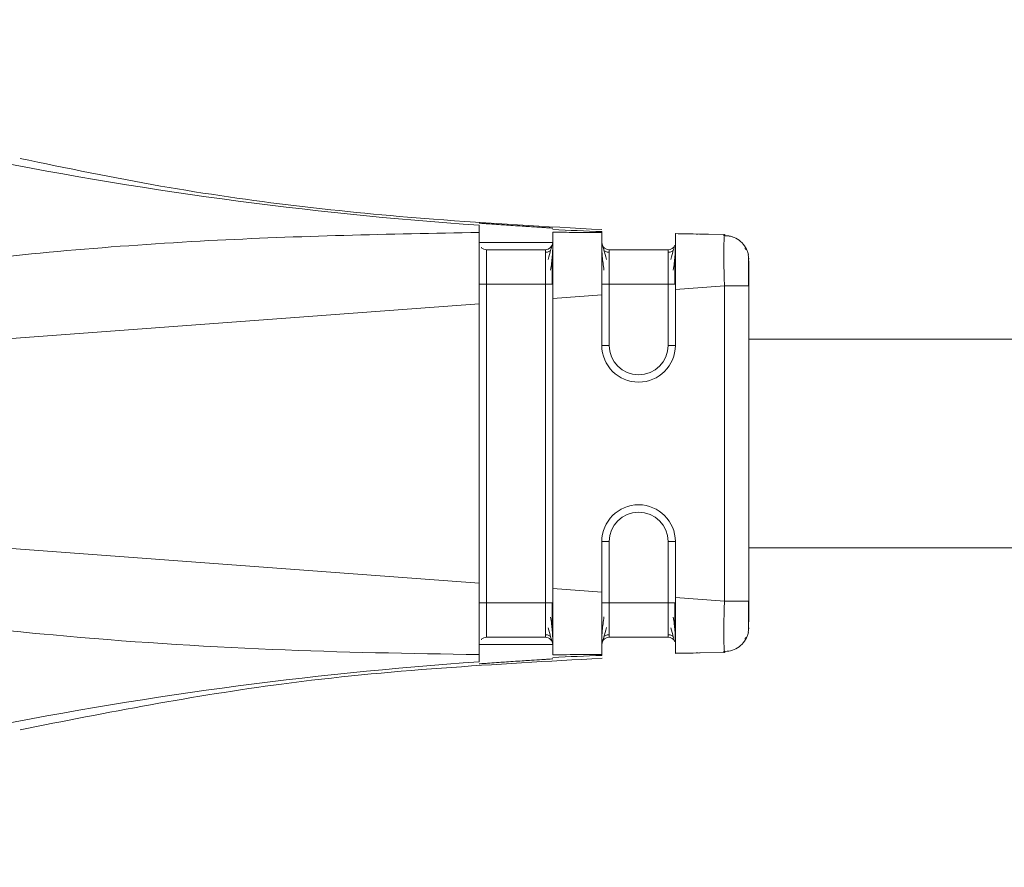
# Model space of a CAD drawing. Header units: millimetres. Extents: x -450 to 1926, y -64 to 425.
# Tile 9 of 41: x -199 to -179, y 156 to 173. Entities that reach past the tile are written whole.
import ezdxf

# ---------------------------------------------------------------- set-up
doc = ezdxf.new("R2010")
doc.units = ezdxf.units.MM
doc.linetypes.add('SLD-Solid', pattern=[0])

msp = doc.modelspace()

# ---------------------------------------------------------------- linework, layer by layer
at = {"color": 7, "linetype": 'SLD-Solid', "lineweight": 18}
for p, q in [((-185.605, 168.855), (-186.101, 168.868)), ((-185.086, 168.844), (-186.096, 168.863)), ((-185.605, 168.855), (-185.109, 168.844)), ((-185.086, 168.844), (-185.094, 168.823)), ((-188.596, 168.685), (-190.096, 168.685)), ((-188.746, 168.535), (-189.946, 168.535)), ((-186.246, 168.535), (-187.446, 168.535)), ((-184.596, 168.344), (-184.614, 168.437)), ((-184.604, 168.318), (-184.604, 168.389)), ((-189.946, 167.836), (-189.946, 161.333)), ((-188.746, 167.836), (-189.946, 167.836)), ((-188.746, 161.333), (-188.746, 167.836)), ((-187.446, 167.836), (-187.446, 166.585)), ((-186.246, 167.836), (-187.446, 167.836)), ((-186.246, 166.585), (-186.246, 167.836)), ((-187.596, 167.615), (-188.596, 167.541)), ((-187.596, 167.615), (-187.596, 166.585)), ((-185.096, 167.799), (-186.096, 167.725)), ((-186.096, 167.725), (-186.096, 166.585)), ((-185.096, 167.799), (-185.096, 161.37)), ((-184.596, 167.799), (-184.613, 167.799)), ((-184.596, 167.799), (-184.596, 161.37)), ((-190.096, 167.43), (-205.29, 166.306)), ((-190.096, 167.43), (-190.096, 161.74)), ((-188.596, 167.541), (-188.596, 161.629)), ((-118.186, 166.71), (-184.596, 166.71)), ((-187.596, 166.585), (-187.446, 166.585)), ((-186.096, 166.585), (-186.246, 166.585)), ((-190.096, 161.74), (-205.29, 162.863)), ((-187.596, 162.585), (-187.596, 161.555)), ((-187.596, 162.585), (-187.446, 162.585)), ((-187.446, 162.585), (-187.446, 161.333)), ((-186.246, 161.333), (-186.246, 162.585)), ((-186.096, 162.585), (-186.246, 162.585)), ((-186.096, 162.585), (-186.096, 161.444)), ((-118.186, 162.46), (-184.596, 162.46)), ((-187.596, 161.555), (-188.596, 161.629)), ((-185.096, 161.37), (-186.096, 161.444)), ((-188.746, 161.333), (-189.946, 161.333)), ((-188.596, 161.333), (-188.746, 161.333)), ((-186.246, 161.333), (-187.446, 161.333)), ((-186.096, 161.333), (-186.246, 161.333)), ((-184.596, 160.826), (-184.614, 160.733)), ((-188.746, 160.635), (-189.946, 160.635)), ((-186.246, 160.635), (-187.446, 160.635)), ((-190.096, 160.485), (-188.596, 160.485)), ((-187.595, 160.561), (-187.596, 160.548)), ((-190.096, 160.134), (-190.096, 160.281)), ((-186.101, 160.301), (-185.605, 160.315)), ((-185.086, 160.326), (-186.096, 160.307)), ((-185.109, 160.325), (-185.605, 160.315)), ((-185.094, 160.346), (-185.086, 160.326))]:
    msp.add_line(p, q, dxfattribs=at)
at = {"color": 7, "linetype": 'SLD-Solid', "lineweight": 18, "flags": 128}
for points in [[(-188.596, 167.836), (-188.598, 167.836), (-188.607, 167.836), (-188.621, 167.836), (-188.64, 167.836), (-188.662, 167.836), (-188.688, 167.836), (-188.716, 167.836), (-188.746, 167.836)], [(-186.096, 167.836), (-186.098, 167.836), (-186.107, 167.836), (-186.121, 167.836), (-186.14, 167.836), (-186.162, 167.836), (-186.188, 167.836), (-186.216, 167.836), (-186.246, 167.836)]]:
    msp.add_lwpolyline(points, dxfattribs=at)
at = {"color": 7, "linetype": 'SLD-Solid', "lineweight": 18}
for centre, radius, start, end in [((-184.637, 248.443), 79.595, 250.91041, 266.06764), ((-184.67, 248.161), 79.311, 267.16326, 267.88636), ((-188.746, 168.685), 0.15, 270, 0), ((-186.246, 168.685), 0.15, 270, 337.6064), ((-186.846, 166.585), 0.75, 180, 0), ((-186.846, 166.585), 0.6, 180, 0), ((-186.846, 162.585), 0.75, 0, 180), ((-186.846, 162.585), 0.6, 0, 180), ((-188.746, 160.485), 0.15, 359.9972, 90), ((-186.246, 160.485), 0.15, 22.2284, 90), ((-184.67, 81.007), 79.312, 92.11365, 92.83673), ((-184.637, 80.726), 79.595, 93.93236, 109.08957)]:
    msp.add_arc(centre, radius, start, end, dxfattribs=at)
for points, knots in [([(-187.594, 168.946), (-188.74, 169.008), (-191.75, 169.172), (-195.72, 169.623), (-198.501, 170.198), (-199.454, 170.396)], [0, 0, 0, 0, 0.2878118, 0.7561196, 1, 1, 1, 1]), ([(-188.596, 168.975), (-188.606, 168.976), (-188.622, 168.978), (-188.718, 168.984), (-188.837, 168.991), (-188.996, 169.002), (-189.184, 169.014), (-189.358, 169.026), (-189.534, 169.037), (-189.716, 169.05), (-189.865, 169.061), (-189.977, 169.068), (-190.07, 169.075), (-190.085, 169.075), (-190.096, 169.076)], [0, 0, 0, 0, 0.123082, 0.18658, 0.251196, 0.361764, 0.428626, 0.503058, 0.584391, 0.652955, 0.751381, 0.816619, 0.879885, 1, 1, 1, 1]), ([(-190.096, 168.889), (-190.096, 168.935), (-190.096, 169.014), (-190.096, 169.029), (-190.096, 169.036)], [0, 0, 0, 0, 0.576678, 1, 1, 1, 1]), ([(-190.096, 168.889), (-191.933, 168.853), (-195.71, 168.779), (-200.394, 168.367), (-203.834, 167.885), (-205.674, 167.538), (-206.703, 167.284), (-207.18, 167.102), (-207.353, 167.005), (-207.421, 166.931), (-207.442, 166.887), (-207.442, 166.844), (-207.422, 166.802), (-207.382, 166.762), (-207.321, 166.722), (-207.172, 166.649), (-206.826, 166.547), (-206.174, 166.419), (-205.625, 166.349), (-205.29, 166.306)], [0, 0, 0, 0, 0.277155, 0.569443, 0.709642, 0.801656, 0.852577, 0.869317, 0.879228, 0.882226, 0.884534, 0.88657, 0.888768, 0.891502, 0.895083, 0.899771, 0.916626, 0.949186, 1, 1, 1, 1]), ([(-190.096, 168.375), (-190.096, 168.491), (-190.096, 168.727), (-190.096, 168.834), (-190.096, 168.889)], [0, 0, 0, 0, 0.490418, 1, 1, 1, 1]), ([(-188.596, 167.541), (-188.596, 167.702), (-188.596, 168.025), (-188.596, 168.447), (-188.596, 168.766), (-188.596, 168.85), (-188.596, 168.891)], [0, 0, 0, 0, 0.250822, 0.500825, 0.750972, 1, 1, 1, 1]), ([(-187.596, 168.884), (-187.781, 168.886), (-188.114, 168.889), (-188.448, 168.891), (-188.596, 168.891)], [0, 0, 0, 0, 0.556487, 1, 1, 1, 1]), ([(-187.596, 168.884), (-187.596, 168.89), (-187.596, 168.901), (-187.596, 168.903), (-187.596, 168.904)], [0, 0, 0, 0, 0.566355, 1, 1, 1, 1]), ([(-187.596, 167.615), (-187.596, 167.775), (-187.596, 168.09), (-187.595, 168.489), (-187.596, 168.787), (-187.596, 168.851), (-187.596, 168.884)], [0, 0, 0, 0, 0.255216, 0.500584, 0.743135, 1, 1, 1, 1]), ([(-186.096, 168.863), (-185.953, 168.86), (-185.636, 168.855), (-185.633, 168.855), (-185.632, 168.855)], [0, 0, 0, 0, 0.452351, 1, 1, 1, 1]), ([(-186.096, 167.725), (-186.096, 167.876), (-186.096, 168.175), (-186.096, 168.547), (-186.096, 168.817), (-186.096, 168.847), (-186.096, 168.863)], [0, 0, 0, 0, 0.250098, 0.499887, 0.749619, 1, 1, 1, 1]), ([(-184.631, 168.514), (-184.655, 168.561), (-184.703, 168.654), (-184.825, 168.755), (-184.966, 168.817), (-185.066, 168.822), (-185.114, 168.824)], [0, 0, 0, 0, 0.25578, 0.515825, 0.767388, 1, 1, 1, 1]), ([(-185.094, 168.823), (-185.095, 168.823), (-185.098, 168.816), (-185.104, 168.741), (-185.11, 168.557), (-185.108, 168.27), (-185.102, 168.009), (-185.098, 167.87), (-185.096, 167.799)], [0, 0, 0, 0, 0.009732, 0.15501, 0.430006, 0.709355, 0.853404, 1, 1, 1, 1]), ([(-184.631, 168.515), (-184.655, 168.561), (-184.703, 168.654), (-184.825, 168.755), (-184.957, 168.814), (-185.046, 168.819), (-185.083, 168.821)], [0, 0, 0, 0, 0.269451, 0.543395, 0.808403, 1, 1, 1, 1]), ([(-188.606, 168.63), (-188.61, 168.618), (-188.618, 168.595), (-188.644, 168.509), (-188.671, 168.406), (-188.689, 168.339)], [0, 0, 0, 0, 0.261307, 0.514798, 1, 1, 1, 1]), ([(-188.639, 168.12), (-188.632, 168.169), (-188.618, 168.266), (-188.605, 168.402), (-188.597, 168.527), (-188.596, 168.59), (-188.596, 168.621)], [0, 0, 0, 0, 0.238318, 0.484229, 0.738103, 1, 1, 1, 1]), ([(-187.596, 168.622), (-187.595, 168.59), (-187.595, 168.527), (-187.587, 168.402), (-187.573, 168.266), (-187.559, 168.169), (-187.552, 168.12)], [0, 0, 0, 0, 0.261912, 0.51579, 0.761682, 1, 1, 1, 1]), ([(-187.502, 168.339), (-187.52, 168.406), (-187.547, 168.509), (-187.573, 168.595), (-187.581, 168.618), (-187.585, 168.63)], [0, 0, 0, 0, 0.48507, 0.738518, 1, 1, 1, 1]), ([(-186.106, 168.63), (-186.11, 168.618), (-186.118, 168.595), (-186.144, 168.509), (-186.171, 168.406), (-186.189, 168.339)], [0, 0, 0, 0, 0.261307, 0.514798, 1, 1, 1, 1]), ([(-186.139, 168.12), (-186.132, 168.169), (-186.118, 168.266), (-186.105, 168.402), (-186.097, 168.527), (-186.096, 168.59), (-186.096, 168.621)], [0, 0, 0, 0, 0.2383175, 0.4842293, 0.7381035, 1, 1, 1, 1]), ([(-190.054, 168.583), (-190.053, 168.581), (-190.042, 168.564), (-190.003, 168.542), (-189.965, 168.537), (-189.946, 168.535)], [0, 0, 0, 0, 0.038349, 0.519175, 1, 1, 1, 1]), ([(-189.946, 168.535), (-189.946, 168.524), (-189.946, 168.503), (-189.946, 168.342), (-189.946, 168.111), (-189.946, 167.928), (-189.946, 167.836)], [0, 0, 0, 0, 0.250957, 0.500564, 0.749846, 1, 1, 1, 1]), ([(-188.746, 167.836), (-188.746, 167.928), (-188.746, 168.111), (-188.746, 168.342), (-188.746, 168.503), (-188.746, 168.524), (-188.746, 168.535)], [0, 0, 0, 0, 0.250154, 0.499436, 0.749043, 1, 1, 1, 1]), ([(-188.639, 168.522), (-188.647, 168.516), (-188.662, 168.503), (-188.689, 168.491), (-188.717, 168.483), (-188.736, 168.482), (-188.746, 168.482)], [0, 0, 0, 0, 0.262686, 0.519977, 0.766996, 1, 1, 1, 1]), ([(-187.446, 168.482), (-187.455, 168.482), (-187.474, 168.483), (-187.502, 168.491), (-187.529, 168.503), (-187.544, 168.516), (-187.552, 168.522)], [0, 0, 0, 0, 0.2330013, 0.4800197, 0.7373119, 1, 1, 1, 1]), ([(-187.446, 168.535), (-187.446, 168.524), (-187.446, 168.503), (-187.446, 168.342), (-187.446, 168.111), (-187.446, 167.928), (-187.446, 167.836)], [0, 0, 0, 0, 0.250957, 0.500564, 0.749846, 1, 1, 1, 1]), ([(-186.246, 167.836), (-186.246, 167.928), (-186.246, 168.111), (-186.246, 168.342), (-186.246, 168.503), (-186.246, 168.524), (-186.246, 168.535)], [0, 0, 0, 0, 0.250154, 0.499436, 0.749043, 1, 1, 1, 1]), ([(-186.139, 168.522), (-186.147, 168.516), (-186.162, 168.503), (-186.189, 168.491), (-186.217, 168.483), (-186.236, 168.482), (-186.246, 168.482)], [0, 0, 0, 0, 0.262686, 0.519977, 0.766996, 1, 1, 1, 1]), ([(-184.604, 168.435), (-184.612, 168.465), (-184.628, 168.529), (-184.661, 168.548), (-184.678, 168.558)], [0, 0, 0, 0, 0.475345, 1, 1, 1, 1]), ([(-190.096, 167.43), (-190.096, 167.605), (-190.096, 167.949), (-190.096, 168.235), (-190.096, 168.375)], [0, 0, 0, 0, 0.510429, 1, 1, 1, 1]), ([(-188.606, 167.829), (-188.606, 167.882), (-188.606, 167.987), (-188.606, 168.139), (-188.606, 168.28), (-188.606, 168.359), (-188.606, 168.398)], [0, 0, 0, 0, 0.2502491, 0.5003157, 0.750202, 1, 1, 1, 1]), ([(-186.106, 167.829), (-186.106, 167.882), (-186.106, 167.987), (-186.106, 168.139), (-186.106, 168.28), (-186.106, 168.359), (-186.106, 168.398)], [0, 0, 0, 0, 0.250249, 0.500316, 0.750202, 1, 1, 1, 1]), ([(-184.604, 168.186), (-184.604, 168.224), (-184.604, 168.311), (-184.604, 168.361), (-184.604, 168.389)], [0, 0, 0, 0, 0.4300263, 1, 1, 1, 1]), ([(-184.596, 168.311), (-184.596, 168.306), (-184.596, 168.288), (-184.596, 168.165), (-184.596, 167.988), (-184.596, 167.862), (-184.596, 167.799)], [0, 0, 0, 0, 0.12452, 0.464871, 0.733495, 1, 1, 1, 1]), ([(-184.604, 167.793), (-184.604, 167.856), (-184.604, 167.981), (-184.604, 168.118), (-184.604, 168.175), (-184.604, 168.186)], [0, 0, 0, 0, 0.445553, 0.890852, 1, 1, 1, 1]), ([(-184.604, 167.793), (-184.604, 167.858), (-184.604, 167.946), (-184.604, 168.024), (-184.604, 168.045)], [0, 0, 0, 0, 0.72781, 1, 1, 1, 1]), ([(-184.613, 167.799), (-184.618, 167.799), (-184.632, 167.799), (-184.735, 167.799), (-184.899, 167.799), (-185.03, 167.799), (-185.096, 167.799)], [0, 0, 0, 0, 0.152691, 0.435127, 0.717564, 1, 1, 1, 1]), ([(-205.29, 162.863), (-205.817, 162.799), (-206.454, 162.722), (-207.134, 162.533), (-207.315, 162.456), (-207.391, 162.399), (-207.418, 162.37), (-207.435, 162.342), (-207.443, 162.311), (-207.44, 162.275), (-207.419, 162.236), (-207.381, 162.194), (-207.286, 162.123), (-207.089, 162.03), (-206.603, 161.86), (-205.632, 161.624), (-203.918, 161.301), (-201.557, 160.962), (-198.258, 160.61), (-194.404, 160.353), (-191.503, 160.304), (-190.096, 160.281)], [0, 0, 0, 0, 0.0796332, 0.0964156, 0.1065059, 0.1089894, 0.110947, 0.1125346, 0.113904, 0.1158361, 0.1179721, 0.1206669, 0.1243532, 0.1359547, 0.1535702, 0.2023597, 0.286651, 0.4171763, 0.5625189, 0.7877925, 1, 1, 1, 1]), ([(-190.096, 160.8), (-190.096, 160.94), (-190.096, 161.225), (-190.096, 161.566), (-190.096, 161.74)], [0, 0, 0, 0, 0.489706, 1, 1, 1, 1]), ([(-188.596, 160.278), (-188.596, 160.32), (-188.596, 160.403), (-188.596, 160.723), (-188.596, 161.145), (-188.596, 161.467), (-188.596, 161.629)], [0, 0, 0, 0, 0.249034, 0.499186, 0.749184, 1, 1, 1, 1]), ([(-187.596, 160.285), (-187.596, 160.318), (-187.596, 160.382), (-187.595, 160.68), (-187.596, 161.08), (-187.596, 161.395), (-187.596, 161.555)], [0, 0, 0, 0, 0.256857, 0.499427, 0.744777, 1, 1, 1, 1]), ([(-186.096, 160.307), (-186.096, 160.322), (-186.096, 160.353), (-186.096, 160.622), (-186.096, 160.994), (-186.096, 161.294), (-186.096, 161.444)], [0, 0, 0, 0, 0.2502548, 0.5000928, 0.7497763, 1, 1, 1, 1]), ([(-189.946, 161.333), (-189.946, 161.242), (-189.946, 161.058), (-189.946, 160.828), (-189.946, 160.666), (-189.946, 160.645), (-189.946, 160.635)], [0, 0, 0, 0, 0.250154, 0.499436, 0.749043, 1, 1, 1, 1]), ([(-188.746, 160.635), (-188.746, 160.645), (-188.746, 160.666), (-188.746, 160.828), (-188.746, 161.058), (-188.746, 161.242), (-188.746, 161.333)], [0, 0, 0, 0, 0.250957, 0.500564, 0.749846, 1, 1, 1, 1]), ([(-188.606, 160.769), (-188.606, 160.808), (-188.606, 160.886), (-188.606, 161.026), (-188.606, 161.176), (-188.606, 161.281), (-188.606, 161.333)], [0, 0, 0, 0, 0.24996, 0.499871, 0.74992, 1, 1, 1, 1]), ([(-187.446, 161.333), (-187.446, 161.242), (-187.446, 161.058), (-187.446, 160.828), (-187.446, 160.666), (-187.446, 160.645), (-187.446, 160.635)], [0, 0, 0, 0, 0.250154, 0.499436, 0.749043, 1, 1, 1, 1]), ([(-186.246, 160.635), (-186.246, 160.645), (-186.246, 160.666), (-186.246, 160.828), (-186.246, 161.058), (-186.246, 161.242), (-186.246, 161.333)], [0, 0, 0, 0, 0.250957, 0.500564, 0.749846, 1, 1, 1, 1]), ([(-186.106, 160.769), (-186.106, 160.808), (-186.106, 160.886), (-186.106, 161.026), (-186.106, 161.176), (-186.106, 161.281), (-186.106, 161.333)], [0, 0, 0, 0, 0.24996, 0.499871, 0.74992, 1, 1, 1, 1]), ([(-185.096, 161.37), (-185.1, 161.231), (-185.108, 160.958), (-185.11, 160.613), (-185.104, 160.428), (-185.098, 160.354), (-185.095, 160.347), (-185.094, 160.346)], [0, 0, 0, 0, 0.289539, 0.569313, 0.844614, 0.990107, 1, 1, 1, 1]), ([(-184.604, 160.945), (-184.604, 160.969), (-184.604, 161.037), (-184.604, 161.188), (-184.604, 161.313), (-184.604, 161.376)], [0, 0, 0, 0, 0.205255, 0.602522, 1, 1, 1, 1]), ([(-184.596, 161.37), (-184.596, 161.289), (-184.596, 161.127), (-184.596, 161.01), (-184.596, 160.951)], [0, 0, 0, 0, 0.498954, 1, 1, 1, 1]), ([(-188.596, 160.55), (-188.596, 160.581), (-188.597, 160.644), (-188.605, 160.767), (-188.618, 160.901), (-188.632, 160.997), (-188.639, 161.045)], [0, 0, 0, 0, 0.262057, 0.516005, 0.761874, 1, 1, 1, 1]), ([(-187.552, 161.049), (-187.559, 161.002), (-187.573, 160.905), (-187.587, 160.771), (-187.595, 160.646), (-187.595, 160.583), (-187.596, 160.551)], [0, 0, 0, 0, 0.238194, 0.484055, 0.738008, 1, 1, 1, 1]), ([(-186.096, 160.55), (-186.096, 160.581), (-186.097, 160.644), (-186.105, 160.767), (-186.118, 160.901), (-186.132, 160.997), (-186.139, 161.045)], [0, 0, 0, 0, 0.262057, 0.516005, 0.761874, 1, 1, 1, 1]), ([(-190.096, 160.281), (-190.096, 160.336), (-190.096, 160.444), (-190.096, 160.683), (-190.096, 160.8)], [0, 0, 0, 0, 0.509411, 1, 1, 1, 1]), ([(-188.689, 160.829), (-188.672, 160.762), (-188.644, 160.66), (-188.619, 160.575), (-188.61, 160.552), (-188.606, 160.541)], [0, 0, 0, 0, 0.485154, 0.738623, 1, 1, 1, 1]), ([(-187.585, 160.541), (-187.581, 160.552), (-187.572, 160.575), (-187.547, 160.661), (-187.52, 160.764), (-187.502, 160.831)], [0, 0, 0, 0, 0.261424, 0.514828, 1, 1, 1, 1]), ([(-186.189, 160.829), (-186.172, 160.762), (-186.144, 160.66), (-186.119, 160.575), (-186.11, 160.552), (-186.106, 160.541)], [0, 0, 0, 0, 0.485154, 0.738623, 1, 1, 1, 1]), ([(-184.604, 160.781), (-184.604, 160.808), (-184.604, 160.849), (-184.604, 160.922), (-184.604, 160.945)], [0, 0, 0, 0, 0.674154, 1, 1, 1, 1]), ([(-190.054, 160.587), (-190.053, 160.588), (-190.042, 160.606), (-190.003, 160.627), (-189.965, 160.632), (-189.946, 160.635)], [0, 0, 0, 0, 0.037022, 0.518511, 1, 1, 1, 1]), ([(-188.746, 160.687), (-188.736, 160.687), (-188.717, 160.686), (-188.689, 160.678), (-188.662, 160.666), (-188.647, 160.653), (-188.639, 160.647)], [0, 0, 0, 0, 0.2330034, 0.4800219, 0.737313, 1, 1, 1, 1]), ([(-187.552, 160.648), (-187.544, 160.654), (-187.529, 160.666), (-187.502, 160.679), (-187.474, 160.687), (-187.455, 160.687), (-187.446, 160.688)], [0, 0, 0, 0, 0.2626845, 0.5199761, 0.766996, 1, 1, 1, 1]), ([(-186.246, 160.687), (-186.236, 160.687), (-186.217, 160.686), (-186.189, 160.678), (-186.162, 160.666), (-186.147, 160.653), (-186.139, 160.647)], [0, 0, 0, 0, 0.233003, 0.480022, 0.737313, 1, 1, 1, 1]), ([(-185.114, 160.345), (-185.066, 160.347), (-184.966, 160.352), (-184.825, 160.415), (-184.703, 160.516), (-184.655, 160.609), (-184.631, 160.655)], [0, 0, 0, 0, 0.232612, 0.484175, 0.74422, 1, 1, 1, 1]), ([(-184.678, 160.611), (-184.661, 160.621), (-184.628, 160.641), (-184.612, 160.705), (-184.604, 160.735)], [0, 0, 0, 0, 0.524709, 1, 1, 1, 1]), ([(-199.452, 158.75), (-197.68, 159.098), (-193.764, 159.867), (-189.777, 160.086), (-187.592, 160.206)], [0, 0, 0, 0, 0.45216, 1, 1, 1, 1]), ([(-190.096, 160.094), (-190.085, 160.094), (-190.07, 160.095), (-189.977, 160.101), (-189.865, 160.109), (-189.716, 160.12), (-189.534, 160.132), (-189.358, 160.144), (-189.184, 160.156), (-188.996, 160.168), (-188.837, 160.178), (-188.718, 160.186), (-188.622, 160.192), (-188.606, 160.193), (-188.596, 160.194)], [0, 0, 0, 0, 0.120107, 0.183374, 0.248618, 0.347036, 0.415602, 0.496942, 0.571361, 0.638218, 0.748801, 0.813411, 0.876907, 1, 1, 1, 1]), ([(-188.596, 160.278), (-188.408, 160.279), (-188.074, 160.281), (-187.741, 160.284), (-187.596, 160.285)], [0, 0, 0, 0, 0.563222, 1, 1, 1, 1]), ([(-187.596, 160.266), (-187.596, 160.267), (-187.596, 160.269), (-187.596, 160.28), (-187.596, 160.285)], [0, 0, 0, 0, 0.55364, 1, 1, 1, 1]), ([(-185.632, 160.314), (-185.633, 160.315), (-185.636, 160.315), (-185.953, 160.309), (-186.096, 160.307)], [0, 0, 0, 0, 0.547662, 1, 1, 1, 1])]:
    msp.add_open_spline(points, degree=3, knots=knots, dxfattribs=at)
for points in [[(-187.596, 168.685), (-187.593, 168.665), (-187.589, 168.626), (-187.554, 168.576), (-187.505, 168.542), (-187.465, 168.537), (-187.446, 168.535)], [(-190.096, 167.836), (-190.093, 167.836), (-190.089, 167.836), (-190.054, 167.836), (-190.005, 167.836), (-189.965, 167.836), (-189.946, 167.836)], [(-187.596, 167.836), (-187.593, 167.836), (-187.589, 167.836), (-187.554, 167.836), (-187.505, 167.836), (-187.465, 167.836), (-187.446, 167.836)], [(-190.096, 161.333), (-190.093, 161.333), (-190.089, 161.333), (-190.054, 161.333), (-190.005, 161.333), (-189.965, 161.333), (-189.946, 161.333)], [(-187.596, 161.333), (-187.593, 161.333), (-187.589, 161.333), (-187.554, 161.333), (-187.505, 161.333), (-187.465, 161.333), (-187.446, 161.333)], [(-184.596, 161.37), (-184.603, 161.37), (-184.618, 161.37), (-184.734, 161.37), (-184.899, 161.37), (-185.03, 161.37), (-185.096, 161.37)], [(-187.596, 160.485), (-187.593, 160.504), (-187.589, 160.544), (-187.554, 160.593), (-187.505, 160.628), (-187.465, 160.633), (-187.446, 160.635)]]:
    msp.add_open_spline(points, degree=3, dxfattribs=at)

doc.saveas('drawing.dxf')
